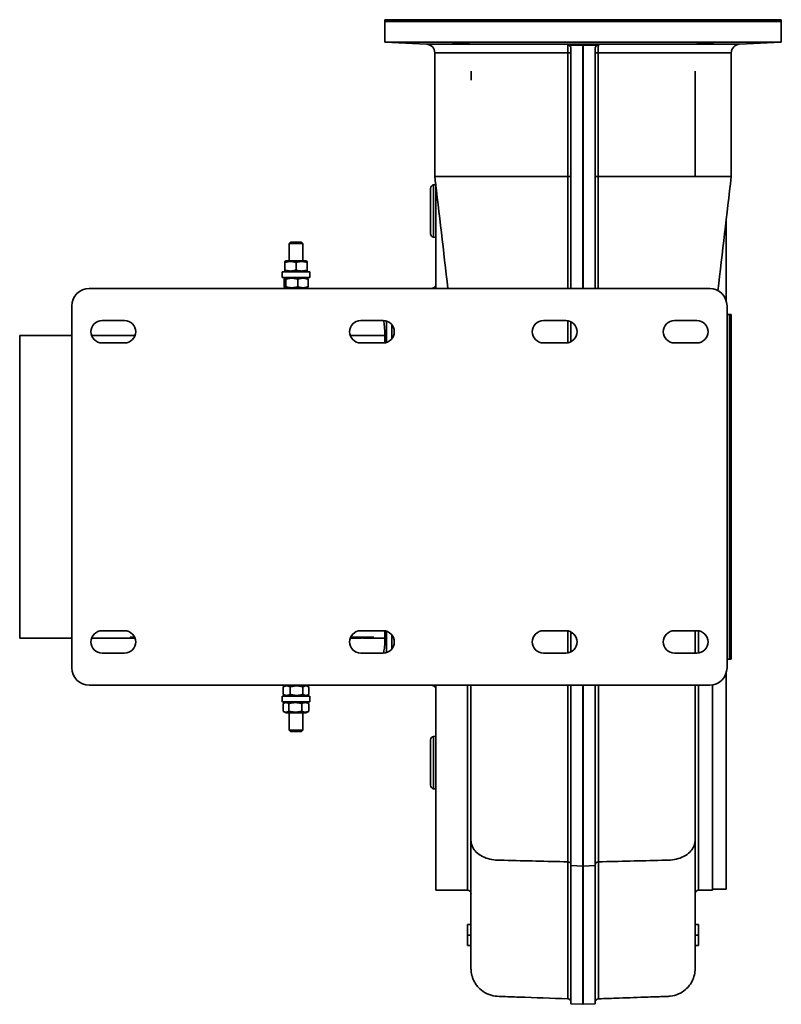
# Model space of a CAD drawing. Header units: millimetres. Extents: x 409 to 851, y 160 to 731.
import ezdxf

# ---------------------------------------------------------------- set-up
doc = ezdxf.new("R2010")
doc.units = ezdxf.units.MM
doc.header["$LTSCALE"] = 3
doc.layers.add('Krawędzie widoczne(ISO)', color=7, linetype='Continuous', lineweight=35, true_color=0x262659)
doc.layers.add('Widoczne krawędzie styczne(ISO)', color=7, linetype='Continuous', lineweight=35, true_color=0x1a1a3e)

msp = doc.modelspace()

# ---------------------------------------------------------------- linework, layer by layer
at = {"layer": 'Krawędzie widoczne(ISO)'}
for p, q in [((850.9, 731.1), (620.9, 731.1)), ((620.9, 731.1), (620.9, 730.2)), ((620.9, 730.2), (850.9, 730.2)), ((621, 730.1), (620.9, 730.2)), ((850.9, 730.1), (620.9, 730.1)), ((620.9, 730.1), (620.9, 718.1)), ((850.8, 730.1), (850.9, 730.2)), ((850.9, 731.1), (850.9, 730.2)), ((850.9, 730.1), (850.9, 718.1)), ((620.9, 718.1), (850.9, 718.1)), ((645.16, 716.83), (620.9, 718.1)), ((728.9, 714.16), (728.9, 575.1)), ((735.8, 575.1), (735.8, 716.42)), ((736, 716.42), (736, 575.1)), ((742.9, 575.1), (742.9, 714.16)), ((826.63, 716.83), (850.9, 718.1)), ((649.9, 711.84), (649.9, 640.1)), ((821.9, 711.84), (821.9, 640.1)), ((649.9, 640.1), (671.17, 640.1)), ((821.9, 640.1), (800.62, 640.1)), ((649.22, 635.26), (650.4, 635.37)), ((650.4, 575.1), (650.4, 635.84)), ((647.4, 606.94), (647.4, 633.27)), ((818.9, 568.23), (818.9, 614.49)), ((566.16, 602.1), (565.4, 601.34)), ((573.4, 601.34), (565.4, 601.34)), ((565.4, 591.3), (565.4, 601.34)), ((566.16, 602.1), (572.63, 602.1)), ((572.63, 602.1), (573.4, 601.34)), ((573.4, 591.3), (573.4, 601.34)), ((649.22, 604.94), (650.4, 604.84)), ((562.88, 585.88), (562.88, 590.23)), ((563.75, 591.3), (562.9, 590.81)), ((562.91, 585.88), (562.91, 590.23)), ((575.05, 591.3), (563.75, 591.3)), ((569.42, 585.88), (569.42, 590.23)), ((575.05, 591.3), (575.9, 590.81)), ((575.91, 585.88), (575.91, 590.23)), ((561.4, 584.8), (577.4, 584.8)), ((561.4, 581.6), (561.4, 584.8)), ((563.75, 584.8), (562.9, 585.3)), ((575.05, 584.8), (575.9, 585.3)), ((577.4, 581.6), (577.4, 584.8)), ((577.4, 581.6), (561.4, 581.6)), ((562.43, 576.18), (562.43, 580.53)), ((563.75, 581.6), (562.83, 581.08)), ((563.5, 576.18), (563.5, 580.53)), ((570.46, 576.18), (570.46, 580.53)), ((575.05, 581.6), (575.96, 581.08)), ((576.36, 576.18), (576.36, 580.53)), ((449.4, 575.1), (809.4, 575.1)), ((563.75, 575.1), (562.83, 575.63)), ((575.05, 575.1), (575.96, 575.63)), ((648.47, 575.33), (641.9, 575.1)), ((439.4, 355.1), (439.4, 565.1)), ((819.4, 565.1), (819.4, 355.1)), ((819.4, 560.1), (820.8, 560.1)), ((820.8, 360.1), (820.8, 560.1)), ((820.9, 560), (820.8, 560.1)), ((820.9, 360.1), (820.9, 560.1)), ((821.9, 560.1), (820.9, 560.1)), ((821.9, 360.1), (821.9, 560.1)), ((456.9, 556.6), (469.9, 556.6)), ((606.9, 556.6), (619.9, 556.6)), ((621.9, 543.92), (621.9, 556.29)), ((712.9, 556.6), (725.9, 556.6)), ((728.9, 555.87), (728.9, 544.34)), ((788.9, 556.6), (801.9, 556.6)), ((409.1, 547.9), (409.1, 372.3)), ((439.4, 547.9), (409.1, 547.9)), ((476.01, 547.9), (450.78, 547.9)), ((469.9, 543.6), (456.9, 543.6)), ((620.97, 547.9), (600.78, 547.9)), ((619.9, 543.6), (606.9, 543.6)), ((725.9, 543.6), (712.9, 543.6)), ((801.9, 543.6), (788.9, 543.6)), ((439.4, 372.3), (409.1, 372.3)), ((476.01, 372.3), (450.78, 372.3)), ((456.9, 376.6), (469.9, 376.6)), ((473.3, 372.93), (475.75, 372.93)), ((601.48, 372.3), (600.78, 372.3)), ((601.04, 372.93), (614.46, 372.93)), ((602.75, 372.42), (603.28, 372.42)), ((606.96, 372.3), (602.78, 372.3)), ((603.05, 372.42), (603.05, 372.36)), ((607.12, 372.31), (605.4, 372.31)), ((605.62, 372.32), (607.38, 372.32)), ((607.93, 372.83), (606.3, 372.83)), ((606.9, 376.6), (619.9, 376.6)), ((607.12, 372.32), (607.12, 372.31)), ((620.97, 372.3), (609.29, 372.3)), ((609.41, 372.93), (609.41, 372.75)), ((612.12, 372.93), (612.12, 372.78)), ((614.28, 372.93), (614.28, 372.87)), ((621.9, 376.29), (621.9, 363.92)), ((712.9, 376.6), (725.9, 376.6)), ((728.9, 375.87), (728.9, 364.34)), ((788.9, 376.6), (801.9, 376.6)), ((469.9, 363.6), (456.9, 363.6)), ((619.9, 363.6), (606.9, 363.6)), ((725.9, 363.6), (712.9, 363.6)), ((801.9, 363.6), (788.9, 363.6)), ((819.4, 360.1), (820.8, 360.1)), ((820.9, 360.2), (820.8, 360.1)), ((821.9, 360.1), (820.9, 360.1)), ((818.9, 226.6), (818.9, 351.98)), ((809.4, 345.1), (449.4, 345.1)), ((561.9, 339.68), (561.9, 344.03)), ((563.75, 345.1), (562.08, 344.14)), ((565.94, 339.68), (565.94, 344.03)), ((573.44, 339.68), (573.44, 344.03)), ((575.05, 345.1), (576.72, 344.14)), ((576.89, 339.68), (576.89, 344.03)), ((641.9, 345.1), (648.47, 344.88)), ((650.4, 226.1), (650.4, 345.1)), ((728.9, 345.1), (728.9, 240.39)), ((735.8, 345.1), (735.8, 240.12)), ((736, 240.12), (736, 345.1)), ((742.9, 240.39), (742.9, 345.1)), ((810.9, 294.64), (810.9, 345.22)), ((561.4, 338.6), (577.4, 338.6)), ((561.4, 335.4), (561.4, 338.6)), ((563.75, 338.6), (562.08, 339.57)), ((575.05, 338.6), (576.72, 339.57)), ((577.4, 335.4), (577.4, 338.6)), ((561.4, 335.4), (577.4, 335.4)), ((561.91, 329.98), (561.91, 334.33)), ((563.75, 335.4), (562.16, 334.49)), ((565.2, 329.98), (565.2, 334.33)), ((572.69, 329.98), (572.69, 334.33)), ((575.05, 335.4), (576.63, 334.49)), ((576.88, 329.98), (576.88, 334.33)), ((563.75, 328.9), (562.16, 329.82)), ((563.75, 328.9), (575.05, 328.9)), ((565.4, 328.9), (565.4, 318.87)), ((573.4, 328.9), (573.4, 318.87)), ((575.05, 328.9), (576.63, 329.82)), ((565.4, 318.87), (573.4, 318.87)), ((566.16, 318.1), (565.4, 318.87)), ((572.63, 318.1), (566.16, 318.1)), ((572.63, 318.1), (573.4, 318.87)), ((649.22, 315.26), (650.4, 315.37)), ((647.4, 286.94), (647.4, 313.27)), ((810.9, 226.1), (810.9, 294.64)), ((649.22, 284.94), (650.4, 284.84)), ((670.89, 254.84), (670.89, 254.84)), ((670.89, 254.73), (670.89, 254.8)), ((800.9, 254.8), (800.9, 254.73)), ((728.9, 240.39), (728.9, 160.26)), ((735.8, 240.12), (735.8, 159.9)), ((736, 159.9), (736, 240.12)), ((742.9, 160.26), (742.9, 240.39)), ((650.4, 226.1), (668.9, 226.1)), ((802.9, 226.1), (810.9, 226.1)), ((810.9, 226.6), (818.9, 226.6)), ((668.9, 206.1), (670.89, 206.1)), ((668.9, 200.1), (668.9, 206.1)), ((802.9, 206.1), (800.9, 206.1)), ((802.9, 200.1), (802.9, 206.1)), ((670.89, 200.1), (668.9, 200.1)), ((668.9, 194.1), (668.9, 200.1)), ((800.9, 200.1), (802.9, 200.1)), ((802.9, 194.1), (802.9, 200.1)), ((668.9, 194.1), (670.89, 194.1)), ((802.9, 194.1), (800.9, 194.1)), ((728.9, 160.26), (735.8, 159.9)), ((742.9, 160.26), (736, 159.9)), ((735.8, 159.9), (736, 159.9))]:
    msp.add_line(p, q, dxfattribs=at)
for centre, radius, start, end in [((644.9, 711.84), 5, 0, 87), ((826.9, 711.84), 5, 93, 180), ((649.4, 633.27), 2, 95, 180), ((649.4, 606.94), 2, 180, 265), ((648.4, 577.33), 2, 272, 0), ((449.4, 565.1), 10, 90, 180), ((809.4, 565.1), 10, 0, 90), ((456.9, 550.1), 6.5, 90, 270), ((469.9, 550.1), 6.5, 270, 90), ((606.9, 550.1), 6.5, 90, 270), ((619.9, 550.1), 6.5, 270, 90), ((712.9, 550.1), 6.5, 90, 270), ((725.9, 550.1), 6.5, 270, 90), ((788.9, 550.1), 6.5, 90, 270), ((801.9, 550.1), 6.5, 270, 90), ((456.9, 370.1), 6.5, 90, 270), ((469.9, 370.1), 6.5, 270, 90), ((606.9, 370.1), 6.5, 90, 270), ((619.9, 370.1), 6.5, 270, 90), ((712.9, 370.1), 6.5, 90, 270), ((725.9, 370.1), 6.5, 270, 90), ((788.9, 370.1), 6.5, 90, 270), ((801.9, 370.1), 6.5, 270, 90), ((449.4, 355.1), 10, 180, 270), ((809.4, 355.1), 10, 270, 0), ((648.4, 342.88), 2, 0, 88), ((649.4, 313.27), 2, 95, 180), ((649.4, 286.94), 2, 180, 265), ((668.9, 224.1), 2, 2.6239, 90), ((802.9, 224.1), 2, 90, 177.3761)]:
    msp.add_arc(centre, radius, start, end, dxfattribs=at)
for points, knots in [([(668.7, 717.31), (669.09, 717.28), (669.42, 717.25), (669.85, 717.19), (669.95, 717.16), (669.92, 717.12), (669.79, 717.1), (669.31, 717.08), (668.95, 717.07), (668.14, 717.07), (667.62, 717.08), (666.49, 717.1), (665.88, 717.12), (664.72, 717.16), (664.1, 717.19), (662.95, 717.25), (662.42, 717.28), (661.99, 717.31), (661.53, 717.34), (661.13, 717.38), (660.59, 717.44), (660.45, 717.47), (660.42, 717.52), (660.53, 717.54), (661.02, 717.56), (661.39, 717.57), (662.26, 717.57), (662.81, 717.56), (664.02, 717.54), (664.68, 717.52), (665.91, 717.47), (666.56, 717.44), (667.75, 717.38), (668.29, 717.34), (668.7, 717.31)], [1.477829, 1.477829, 1.477829, 1.477829, 1.651357, 1.651357, 1.824884, 1.824884, 1.998143, 1.998143, 2.171402, 2.171402, 2.344661, 2.344661, 2.517919, 2.517919, 2.691447, 2.691447, 2.864974, 2.864974, 2.864974, 3.049777, 3.049777, 3.234579, 3.234579, 3.419234, 3.419234, 3.603889, 3.603889, 3.788544, 3.788544, 3.973199, 3.973199, 4.158002, 4.158002, 4.342804, 4.342804, 4.342804, 4.342804]), ([(728.9, 714.16), (728.9, 714.6), (728.8, 714.92), (728.62, 715.38), (728.49, 715.6), (728.11, 716.03), (727.89, 716.16), (727.61, 716.29), (727.49, 716.34), (727.23, 716.4), (727.11, 716.41), (726.98, 716.42)], [0.000001, 0.000001, 0.000001, 0.000001, 0.132757, 0.132757, 0.2819759, 0.2819759, 0.4677838, 0.4677838, 0.6067532, 0.6067532, 0.7450198, 0.7450198, 0.7450198, 0.7450198]), ([(726.98, 716.42), (728.45, 716.39), (729.89, 716.37), (731.24, 716.37), (732.69, 716.37), (734.22, 716.39), (735.8, 716.42)], [13.9183833, 13.9183833, 13.9183833, 13.9183833, 14.3253438, 14.3253438, 14.3253438, 14.7584755, 14.7584755, 14.7584755, 14.7584755]), ([(736, 716.42), (735.96, 716.42), (735.93, 716.42), (735.86, 716.42), (735.83, 716.42), (735.8, 716.42)], [-0.00998407, -0.00998407, -0.00998407, -0.00998407, 0, 0, 0.00998407, 0.00998407, 0.00998407, 0.00998407]), ([(736, 716.42), (737.57, 716.39), (739.11, 716.37), (740.55, 716.37), (741.9, 716.37), (743.34, 716.39), (744.81, 716.42)], [13.9564446, 13.9564446, 13.9564446, 13.9564446, 14.3895762, 14.3895762, 14.3895762, 14.7965368, 14.7965368, 14.7965368, 14.7965368]), ([(744.81, 716.42), (744.69, 716.41), (744.56, 716.4), (744.31, 716.34), (744.19, 716.29), (743.91, 716.17), (743.69, 716.04), (743.3, 715.61), (743.17, 715.39), (742.99, 714.93), (742.9, 714.61), (742.9, 714.16)], [0, 0, 0, 0, 0.0385319, 0.0385319, 0.0772573, 0.0772573, 0.1293468, 0.1293468, 0.1710529, 0.1710529, 0.2083978, 0.2083978, 0.2083978, 0.2083978]), ([(809.8, 717.31), (809.37, 717.28), (808.84, 717.25), (807.69, 717.19), (807.07, 717.16), (805.92, 717.12), (805.3, 717.1), (804.17, 717.08), (803.66, 717.07), (802.84, 717.07), (802.48, 717.08), (802, 717.1), (801.87, 717.12), (801.84, 717.16), (801.94, 717.19), (802.37, 717.25), (802.7, 717.28), (803.51, 717.34), (804.04, 717.38), (805.23, 717.44), (805.88, 717.47), (807.11, 717.52), (807.77, 717.54), (808.98, 717.56), (809.53, 717.57), (810.4, 717.57), (810.77, 717.56), (811.26, 717.54), (811.37, 717.52), (811.34, 717.47), (811.2, 717.44), (810.66, 717.38), (810.26, 717.34), (809.8, 717.31)], [0, 0, 0, 0, 0.173528, 0.173528, 0.347055, 0.347055, 0.520314, 0.520314, 0.693573, 0.693573, 0.866831, 0.866831, 1.04009, 1.04009, 1.213618, 1.213618, 1.387145, 1.387145, 1.571947, 1.571947, 1.756749, 1.756749, 1.941405, 1.941405, 2.12606, 2.12606, 2.310715, 2.310715, 2.49537, 2.49537, 2.680172, 2.680172, 2.864974, 2.864974, 2.864974, 2.864974]), ([(670.9, 696.07), (670.9, 697.47), (670.9, 698.59), (670.9, 700.38), (670.9, 700.98), (670.9, 701.25), (670.9, 701.27), (670.9, 701.28)], [15.119919, 15.119919, 15.119919, 15.119919, 17.127297, 17.127297, 19.342275, 19.342275, 19.463929, 19.463929, 19.463929, 19.463929]), ([(800.9, 701.28), (800.9, 701.24), (800.9, 701.2), (800.9, 700.96), (800.9, 700.69), (800.9, 699.61), (800.9, 698.53), (800.9, 694.31), (800.9, 690.16), (800.9, 679.33), (800.9, 672.59), (800.9, 660.75), (800.9, 656.49), (800.9, 648.54), (800.9, 644.97), (800.9, 640.88), (800.9, 640.49), (800.9, 640.1)], [0.883833, 0.883833, 0.883833, 0.883833, 1.253221, 1.253221, 2.423575, 2.423575, 4.71388, 4.71388, 9.160353, 9.160353, 13.621737, 13.621737, 15.869087, 15.869087, 17.557516, 17.557516, 17.733385, 17.733385, 17.733385, 17.733385]), ([(620.81, 543.67), (620.88, 544.65), (620.93, 545.67), (620.98, 548.13), (620.96, 549.61), (620.79, 552.4), (620.66, 553.75), (620.39, 555.53), (620.3, 556.08), (620.2, 556.6)], [0.507911, 0.507911, 0.507911, 0.507911, 0.815557, 0.815557, 1.249345, 1.249345, 1.677305, 1.677305, 1.880251, 1.880251, 1.880251, 1.880251]), ([(475.85, 372.7), (475.71, 372.73), (475.56, 372.76), (475.41, 372.78), (475.2, 372.81), (474.93, 372.83), (474.6, 372.84), (474.28, 372.86), (473.8, 372.87), (473.15, 372.87)], [0.307762, 0.307762, 0.307762, 0.307762, 1, 1, 1, 2, 2, 2, 3, 3, 3, 3]), ([(606.3, 372.83), (604.57, 372.83), (603.19, 372.79), (602.14, 372.73), (601.71, 372.71), (601.3, 372.67), (600.91, 372.64)], [0, 0, 0, 0, 1, 1, 1, 1.411104, 1.411104, 1.411104, 1.411104]), ([(605.4, 372.31), (604.19, 372.31), (603.32, 372.3), (602.78, 372.3), (602.42, 372.3), (602.1, 372.3), (601.8, 372.31)], [0, 0, 0, 0, 1, 1, 1, 1.665205, 1.665205, 1.665205, 1.665205]), ([(603.05, 372.36), (603.05, 372.35), (603.12, 372.34), (603.27, 372.33), (603.43, 372.33), (603.64, 372.32), (603.91, 372.32), (604.18, 372.32), (604.75, 372.32), (605.62, 372.32)], [0, 0, 0, 0, 1, 1, 1, 2, 2, 2, 3, 3, 3, 3]), ([(620.2, 363.61), (620.27, 364.01), (620.35, 364.43), (620.59, 365.97), (620.73, 367.19), (620.93, 369.83), (620.97, 371.29), (620.96, 374.02), (620.9, 375.31), (620.81, 376.54)], [0.217486, 0.217486, 0.217486, 0.217486, 0.374918, 0.374918, 0.772909, 0.772909, 1.20365, 1.20365, 1.589994, 1.589994, 1.589994, 1.589994]), ([(800.9, 376.6), (800.9, 374.44), (800.9, 372.28), (800.9, 367.94), (800.9, 365.77), (800.9, 363.6)], [9.148272, 9.148272, 9.148272, 9.148272, 9.830788, 9.830788, 10.523257, 10.523257, 10.523257, 10.523257]), ([(670.89, 254.84), (670.89, 254.84), (670.89, 254.85), (670.89, 254.85), (670.89, 254.85), (670.89, 254.89), (670.89, 254.92), (670.89, 255.03), (670.89, 255.11), (670.89, 255.38), (670.89, 255.58), (670.89, 256.3), (670.89, 256.84), (670.89, 260.21), (670.89, 263.12), (670.89, 272.01), (670.89, 278.18), (670.89, 297.33), (670.89, 311.02), (670.89, 331.78), (670.89, 338.38), (670.89, 345.1)], [0, 0, 0, 0, 0.000239, 0.000239, 0.001194, 0.001194, 0.016479, 0.016479, 0.048572, 0.048572, 0.134155, 0.134155, 0.362375, 0.362375, 1.579801, 1.579801, 4.0135, 4.0135, 8.901139, 8.901139, 11.110428, 11.110428, 11.110428, 11.110428]), ([(800.9, 345.1), (800.9, 338.38), (800.9, 331.78), (800.9, 311.02), (800.9, 297.33), (800.9, 274.05), (800.9, 264.1), (800.9, 254.84)], [12.521286, 12.521286, 12.521286, 12.521286, 14.730575, 14.730575, 19.618214, 19.618214, 23.629461, 23.629461, 23.629461, 23.629461]), ([(670.92, 251.79), (670.92, 251.52), (670.91, 253.13), (670.9, 254.01), (670.9, 254.39), (670.89, 254.78)], [24.0425223, 24.0425223, 24.0425223, 24.0425223, 24.2666733, 24.2666733, 24.4368893, 24.4368893, 24.4368893, 24.4368893]), ([(670.89, 180.77), (670.89, 180.77), (670.89, 180.79), (670.89, 180.91), (670.89, 181.13), (670.89, 182.58), (670.89, 184.89), (670.89, 192.06), (670.89, 197.09), (670.89, 209.64), (670.89, 217.19), (670.89, 234.41), (670.89, 244.17), (670.89, 254.72)], [1.816809, 1.816809, 1.816809, 1.816809, 2.270853, 2.270853, 3.771373, 3.771373, 8.285505, 8.285505, 13.070793, 13.070793, 17.860043, 17.860043, 22.58916, 22.58916, 22.58916, 22.58916]), ([(800.9, 254.78), (800.9, 254.78), (800.9, 254.78), (800.9, 254.78), (800.9, 254.77), (800.9, 254.77), (800.9, 254.77), (800.9, 254.76), (800.9, 254.76), (800.9, 254.75), (800.9, 254.74), (800.9, 254.71), (800.9, 254.69), (800.89, 254.29), (800.89, 253.9), (800.88, 253.05), (800.87, 251.55), (800.87, 251.81)], [0, 0, 0, 0, 0.0001131, 0.0001131, 0.0003393, 0.0003393, 0.0012442, 0.0012442, 0.0030539, 0.0030539, 0.0066733, 0.0066733, 0.0148169, 0.0148169, 0.1885485, 0.1885485, 0.396299, 0.396299, 0.396299, 0.396299]), ([(800.9, 254.78), (800.89, 254.1), (800.89, 253.43), (800.88, 252.52), (800.88, 252.27), (800.88, 252.01), (800.88, 251.99), (800.88, 251.98), (800.88, 251.97), (800.88, 251.97), (800.88, 251.97), (800.88, 251.97), (800.88, 251.97), (800.88, 251.97), (800.88, 251.97), (800.88, 251.97), (800.88, 251.97), (800.88, 251.96)], [0, 0, 0, 0, 0.2997968, 0.2997968, 0.4122194, 0.4122194, 0.4174892, 0.4174892, 0.4193629, 0.4193629, 0.4198313, 0.4198313, 0.4200656, 0.4200656, 0.4201827, 0.4201827, 0.4202413, 0.4202413, 0.4202413, 0.4202413]), ([(800.9, 254.72), (800.9, 254.56), (800.9, 254.41), (800.9, 253.05), (800.9, 251.86), (800.9, 248.9), (800.9, 247.16), (800.9, 240.28), (800.9, 235.38), (800.9, 221.59), (800.9, 213.52), (800.9, 200.02), (800.9, 194.52), (800.9, 186.22), (800.9, 183.39), (800.9, 180.88), (800.9, 186.42), (800.89, 197.6)], [1.84794, 1.84794, 1.84794, 1.84794, 1.917153, 1.917153, 2.456792, 2.456792, 3.266302, 3.266302, 5.696713, 5.696713, 10.540605, 10.540605, 15.341725, 15.341725, 20.132942, 20.132942, 23.588235, 23.588235, 23.588235, 23.588235]), ([(800.9, 254.95), (800.9, 250.92), (800.9, 246.74), (800.9, 232.95), (800.9, 223.95), (800.9, 208.43), (800.9, 201.84), (800.9, 191.28), (800.9, 187.28), (800.9, 182.91), (800.9, 181.75), (800.9, 180.99), (800.9, 180.87), (800.9, 180.79), (800.9, 180.78), (800.9, 180.77), (800.9, 180.77), (800.9, 180.77)], [1.849136, 1.849136, 1.849136, 1.849136, 3.657786, 3.657786, 8.456345, 8.456345, 13.244518, 13.244518, 18.029742, 18.029742, 21.161628, 21.161628, 22.204188, 22.204188, 22.551657, 22.551657, 22.623258, 22.623258, 22.623258, 22.623258]), ([(726.97, 163.09), (717.53, 163.42), (708.09, 163.74), (695.22, 164.19), (691.75, 164.29), (686.85, 164.51), (685.33, 164.53), (682.17, 165.16), (680.55, 165.76), (677.57, 167.44), (676.18, 168.56), (674.48, 170.45), (673.98, 171.11), (673.11, 172.45), (672.72, 173.15), (672.1, 174.49), (671.87, 175.11), (671.28, 176.99), (671.03, 178.29), (670.91, 179.92), (670.9, 180.24), (670.89, 180.61), (670.89, 180.67), (670.89, 180.73), (670.89, 180.74), (670.89, 181.59), (670.89, 180.79), (670.89, 180.82)], [0, 0, 0, 0, 2.832791, 2.832791, 3.862813, 3.862813, 4.323545, 4.323545, 4.82964, 4.82964, 5.352754, 5.352754, 5.60372, 5.60372, 5.85527, 5.85527, 6.107558, 6.107558, 6.609595, 6.609595, 6.728746, 6.728746, 6.751218, 6.751218, 6.754416, 6.754416, 7.285717, 7.285717, 7.285717, 7.285717]), ([(670.89, 180.83), (670.89, 180.83), (670.89, 180.83), (670.89, 180.83), (670.89, 180.82), (670.89, 180.82), (670.89, 180.82)], [0.37906451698, 0.37906451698, 0.37906451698, 0.37906451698, 0.37908073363, 0.37908073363, 0.37908073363, 0.37913715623, 0.37913715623, 0.37913715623, 0.37913715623]), ([(800.9, 180.82), (800.9, 180.8), (800.9, 180.79), (800.9, 180.77), (800.9, 180.79), (800.9, 180.76), (800.9, 180.76), (800.9, 180.75), (800.9, 180.75), (800.9, 180.73), (800.9, 180.71), (800.89, 180.1), (800.86, 179.44), (800.63, 177.57), (800.34, 176.33), (799.72, 174.59), (799.48, 174.01), (798.78, 172.61), (798.3, 171.8), (797.03, 170.08), (796.2, 169.18), (794.11, 167.38), (792.76, 166.53), (789.79, 165.22), (788.13, 164.77), (786.03, 164.56), (785.59, 164.54), (784.43, 164.48), (783.65, 164.45), (781.65, 164.37), (780.42, 164.33), (777.34, 164.22), (775.48, 164.15), (768.02, 163.9), (762.43, 163.7), (752.84, 163.37), (748.83, 163.23), (744.83, 163.09)], [0, 0, 0, 0, 0.295693, 0.295693, 0.51746, 0.51746, 0.527871, 0.527871, 0.531598, 0.531598, 0.539159, 0.539159, 0.77613, 0.77613, 1.258697, 1.258697, 1.48191, 1.48191, 1.77493, 1.77493, 2.141384, 2.141384, 2.610663, 2.610663, 3.115715, 3.115715, 3.244756, 3.244756, 3.482542, 3.482542, 3.847942, 3.847942, 4.407462, 4.407462, 6.08602, 6.08602, 7.28818, 7.28818, 7.28818, 7.28818]), ([(800.9, 180.83), (800.9, 180.83), (800.9, 180.83), (800.9, 180.83), (800.9, 180.82), (800.9, 180.82), (800.9, 180.82)], [0.37906451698, 0.37906451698, 0.37906451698, 0.37906451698, 0.37908073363, 0.37908073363, 0.37908073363, 0.37913715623, 0.37913715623, 0.37913715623, 0.37913715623]), ([(728.9, 161.09), (728.9, 161.22), (728.88, 161.35), (728.83, 161.6), (728.8, 161.72), (728.67, 162.04), (728.56, 162.22), (728.28, 162.54), (728.12, 162.68), (727.76, 162.9), (727.56, 162.98), (727.23, 163.06), (727.1, 163.08), (726.97, 163.09)], [0, 0, 0, 0, 0.0391325, 0.0391325, 0.0768627, 0.0768627, 0.1402128, 0.1402128, 0.2034822, 0.2034822, 0.2667477, 0.2667477, 0.3060164, 0.3060164, 0.3060164, 0.3060164]), ([(744.83, 163.09), (744.62, 163.08), (744.42, 163.04), (744.03, 162.9), (743.84, 162.8), (743.5, 162.54), (743.35, 162.37), (743.11, 162.02), (743.02, 161.82), (742.95, 161.54), (742.93, 161.45), (742.9, 161.27), (742.9, 161.18), (742.9, 161.09)], [0, 0, 0, 0, 0.0608556, 0.0608556, 0.1235369, 0.1235369, 0.1894495, 0.1894495, 0.251807, 0.251807, 0.2786063, 0.2786063, 0.3058988, 0.3058988, 0.3058988, 0.3058988])]:
    msp.add_open_spline(points, degree=3, knots=knots, dxfattribs=at)
for points in [[(657.5, 575.1), (654.98, 596.71), (652.44, 618.37), (649.9, 640.1)], [(821.9, 640.1), (819.3, 617.97), (816.72, 595.91), (814.15, 573.9)], [(473.15, 372.87), (473.2, 372.89), (473.25, 372.91), (473.3, 372.93)], [(601.48, 372.3), (601.9, 372.3), (602.33, 372.34), (602.75, 372.42)], [(603.28, 372.42), (603.12, 372.39), (603.05, 372.37), (603.05, 372.36)], [(606.96, 372.3), (607.01, 372.3), (607.07, 372.31), (607.12, 372.31)], [(607.38, 372.32), (607.97, 372.35), (608.56, 372.46), (609.15, 372.64)], [(609.08, 372.81), (608.92, 372.82), (608.54, 372.83), (607.93, 372.83)], [(608.15, 372.39), (608.14, 372.4), (608.13, 372.4), (608.12, 372.4)], [(611.27, 372.57), (610.23, 372.29), (609.19, 372.23), (608.15, 372.39)], [(609.41, 372.75), (609.41, 372.77), (609.3, 372.79), (609.08, 372.81)], [(609.15, 372.64), (609.33, 372.69), (609.41, 372.73), (609.41, 372.75)], [(612.12, 372.78), (611.87, 372.75), (611.59, 372.67), (611.27, 372.57)], [(612.88, 372.85), (612.53, 372.83), (612.28, 372.81), (612.12, 372.78)], [(614.28, 372.87), (613.6, 372.87), (613.13, 372.86), (612.88, 372.85)], [(614.46, 372.93), (614.4, 372.91), (614.34, 372.89), (614.28, 372.87)], [(670.89, 254.84), (670.89, 254.82), (670.89, 254.8), (670.89, 254.78)], [(800.9, 254.84), (800.9, 254.82), (800.9, 254.8), (800.9, 254.78)]]:
    msp.add_open_spline(points, degree=3, dxfattribs=at)
for points, weights in [([(562.91, 590.23), (562.9, 591.32), (562.88, 590.23)], [1, 1.15470053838, 1]), ([(569.42, 590.23), (566.16, 591.32), (562.91, 590.23)], [1, 1.15470053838, 1]), ([(575.91, 590.23), (572.66, 591.32), (569.42, 590.23)], [1, 1.15470053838, 1]), ([(575.9, 590.81), (575.9, 590.81), (575.91, 590.23)], [1.0773479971, 1.07693104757, 1]), ([(562.88, 585.88), (562.9, 584.79), (562.91, 585.88)], [1, 1.15470053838, 1]), ([(562.91, 585.88), (566.16, 584.79), (569.42, 585.88)], [1, 1.15470053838, 1]), ([(569.42, 585.88), (572.66, 584.79), (575.91, 585.88)], [1, 1.15470053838, 1]), ([(575.91, 585.88), (575.9, 585.3), (575.9, 585.3)], [1, 1.07693104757, 1.0773479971]), ([(563.5, 580.53), (562.96, 581.62), (562.43, 580.53)], [1, 1.15470053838, 1]), ([(570.46, 580.53), (566.98, 581.62), (563.5, 580.53)], [1, 1.15470053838, 1]), ([(576.36, 580.53), (573.41, 581.62), (570.46, 580.53)], [1, 1.15470053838, 1]), ([(575.96, 581.08), (576.15, 580.97), (576.36, 580.53)], [1.07182946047, 1.05668541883, 1]), ([(562.43, 576.18), (562.96, 575.09), (563.5, 576.18)], [1, 1.15470053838, 1]), ([(563.5, 576.18), (566.98, 575.09), (570.46, 576.18)], [1, 1.15470053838, 1]), ([(570.46, 576.18), (573.41, 575.09), (576.36, 576.18)], [1, 1.15470053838, 1]), ([(576.36, 576.18), (576.15, 575.74), (575.96, 575.63)], [1, 1.05668541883, 1.07182946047]), ([(565.94, 344.03), (563.92, 345.12), (561.9, 344.03)], [1, 1.15470053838, 1]), ([(561.9, 344.03), (561.99, 344.09), (562.08, 344.14)], [1, 1.0070510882, 1.01345941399]), ([(573.44, 344.03), (569.69, 345.12), (565.94, 344.03)], [1, 1.15470053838, 1]), ([(576.89, 344.03), (575.17, 345.12), (573.44, 344.03)], [1, 1.15470053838, 1]), ([(561.9, 339.68), (563.92, 338.59), (565.94, 339.68)], [1, 1.15470053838, 1]), ([(562.08, 339.57), (561.99, 339.62), (561.9, 339.68)], [1.01345941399, 1.0070510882, 1]), ([(565.94, 339.68), (569.69, 338.59), (573.44, 339.68)], [1, 1.15470053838, 1]), ([(573.44, 339.68), (575.17, 338.59), (576.89, 339.68)], [1, 1.15470053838, 1]), ([(565.2, 334.33), (563.55, 335.42), (561.91, 334.33)], [1, 1.15470053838, 1]), ([(572.69, 334.33), (568.94, 335.42), (565.2, 334.33)], [1, 1.15470053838, 1]), ([(576.88, 334.33), (574.79, 335.42), (572.69, 334.33)], [1, 1.15470053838, 1]), ([(576.63, 334.49), (576.75, 334.42), (576.88, 334.33)], [1.01985052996, 1.0106597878, 1]), ([(561.91, 329.98), (563.55, 328.89), (565.2, 329.98)], [1, 1.15470053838, 1]), ([(565.2, 329.98), (568.94, 328.89), (572.69, 329.98)], [1, 1.15470053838, 1]), ([(572.69, 329.98), (574.79, 328.89), (576.88, 329.98)], [1, 1.15470053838, 1]), ([(576.88, 329.98), (576.75, 329.89), (576.63, 329.82)], [1, 1.0106597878, 1.01985052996])]:
    msp.add_rational_spline(points, weights, degree=2, dxfattribs=at)
at = {"layer": 'Widoczne krawędzie styczne(ISO)'}
for p, q in [((645.16, 716.83), (826.63, 716.83)), ((649.9, 711.84), (727.1, 711.84)), ((727.1, 711.84), (728.9, 711.84)), ((727.1, 711.84), (727.1, 640.1)), ((742.9, 711.84), (744.69, 711.84)), ((744.69, 640.1), (744.69, 711.84)), ((821.9, 711.84), (744.69, 711.84)), ((671.17, 640.1), (727.1, 640.1)), ((800.62, 640.1), (744.69, 640.1)), ((649.22, 635.26), (649.22, 604.94)), ((624.9, 545.95), (624.9, 554.26)), ((605.4, 372.32), (605.4, 372.31)), ((606.3, 372.93), (606.3, 372.83)), ((607.93, 372.93), (607.93, 372.83)), ((608.15, 372.4), (608.15, 372.39)), ((609.08, 372.93), (609.08, 372.81)), ((611.27, 372.93), (611.27, 372.57)), ((612.88, 372.93), (612.88, 372.85)), ((624.9, 365.95), (624.9, 374.26)), ((726.97, 376.52), (726.97, 363.69)), ((802.9, 376.53), (802.9, 363.68)), ((668.9, 345.1), (668.9, 226.1)), ((802.9, 345.1), (802.9, 226.1)), ((649.22, 315.26), (649.22, 284.94)), ((728.9, 240.39), (735.8, 240.12)), ((735.8, 240.12), (736, 240.12)), ((736, 240.12), (742.9, 240.39))]:
    msp.add_line(p, q, dxfattribs=at)
for centre, major_axis, ratio, start_param, end_param in [((726.9, 640.1), (2, 0), 0.000112, 0, 1.468344), ((744.9, 640.1), (-2, 0), 0.000295, 4.814841, 6.283185), ((648.4, 573.33), (-0.07, -2), 0.018877, 2.659019, 3.142911), ((648.4, 575.51), (2, 0), 0.543775, 5.902174, 6.283185), ((648.4, 346.88), (0.07, -2), 0.018877, 6.281866, 6.765759), ((648.4, 344.7), (2, 0), 0.543775, 0, 0.381012), ((726.9, 241.06), (2, 0), 0.738529, 0, 1.535926), ((744.9, 241.06), (-2, 0), 0.738529, 4.747259, 6.283185)]:
    msp.add_ellipse(centre, major_axis=major_axis, ratio=ratio, start_param=start_param, end_param=end_param, dxfattribs=at)
for points, knots in [([(726.98, 716.42), (727.01, 716.09), (727.03, 715.56), (727.06, 714.91), (727.08, 714.05), (727.1, 712.94), (727.1, 711.84)], [0.3690603, 0.3690603, 0.3690603, 0.3690603, 0.5176622, 0.5176622, 0.5176622, 0.7165144, 0.7165144, 0.7165144, 0.7165144]), ([(744.69, 711.84), (744.69, 712.67), (744.71, 714.6), (744.77, 715.97), (744.81, 716.42)], [1.8895158, 1.8895158, 1.8895158, 1.8895158, 2.0386687, 2.2369698, 2.2369698, 2.2369698, 2.2369698]), ([(726.97, 345.1), (726.97, 327.76), (726.97, 290.57), (726.97, 258.35), (726.97, 242.54)], [-12.818265, -12.818265, -12.818265, -12.818265, -7.080927, 0, 0, 0, 0]), ([(744.83, 242.54), (744.83, 258.35), (744.83, 290.57), (744.83, 327.76), (744.83, 345.1)], [-29.581867, -29.581867, -29.581867, -29.581867, -22.50094, -16.763602, -16.763602, -16.763602, -16.763602]), ([(670.89, 254.78), (670.9, 253.44), (671.26, 252.11), (671.93, 250.86), (672.43, 249.92), (673.1, 249.03), (673.92, 248.22), (674.93, 247.24), (676.17, 246.37), (677.57, 245.66), (678.88, 244.99), (680.33, 244.46), (681.86, 244.11), (683.3, 243.77), (684.82, 243.58), (686.34, 243.54), (687.62, 243.51), (688.91, 243.47), (690.19, 243.44), (702.45, 243.14), (714.71, 242.84), (726.97, 242.54)], [0.4322026, 0.4322026, 0.4322026, 0.4322026, 0.475666, 0.475666, 0.475666, 0.5081436, 0.5081436, 0.5081436, 0.5477538, 0.5477538, 0.5477538, 0.5848403, 0.5848403, 0.5848403, 0.6198374, 0.6198374, 0.6198374, 0.6494067, 0.6494067, 0.6494067, 0.9314966, 0.9314966, 0.9314966, 0.9314966]), ([(800.9, 254.78), (800.89, 253.44), (800.53, 252.11), (799.86, 250.86), (799.37, 249.92), (798.69, 249.03), (797.87, 248.22), (796.86, 247.24), (795.62, 246.37), (794.22, 245.66), (792.92, 244.99), (791.47, 244.46), (789.93, 244.11), (788.49, 243.77), (786.97, 243.58), (785.45, 243.54), (784.17, 243.51), (782.88, 243.47), (781.6, 243.44), (769.34, 243.14), (757.08, 242.84), (744.83, 242.54)], [0.4322026, 0.4322026, 0.4322026, 0.4322026, 0.475666, 0.475666, 0.475666, 0.5081436, 0.5081436, 0.5081436, 0.5477538, 0.5477538, 0.5477538, 0.5848403, 0.5848403, 0.5848403, 0.6198374, 0.6198374, 0.6198374, 0.6494067, 0.6494067, 0.6494067, 0.9314966, 0.9314966, 0.9314966, 0.9314966]), ([(726.97, 242.54), (726.97, 227.28), (726.97, 200.47), (726.97, 175.72), (726.97, 164.91), (726.97, 163.09), (726.97, 163.09)], [-23.91548, -23.91548, -23.91548, -23.91548, -17.082485, -10.249491, -5.124746, -1.410477, -1.410477, -1.410477, -1.410477]), ([(744.83, 163.09), (744.83, 163.09), (744.83, 164.91), (744.83, 175.72), (744.83, 200.47), (744.83, 227.28), (744.83, 242.54)], [-22.505003, -22.505003, -22.505003, -22.505003, -18.790834, -13.666061, -6.833031, 0, 0, 0, 0])]:
    msp.add_open_spline(points, degree=3, knots=knots, dxfattribs=at)
for points in [[(727.1, 640.1), (727.1, 618.44), (727.1, 596.77), (727.09, 575.1)], [(744.7, 575.1), (744.69, 596.77), (744.69, 618.44), (744.69, 640.1)], [(727.08, 556.5), (727.08, 552.23), (727.08, 547.97), (727.08, 543.71)]]:
    msp.add_open_spline(points, degree=3, dxfattribs=at)

doc.saveas('drawing.dxf')
